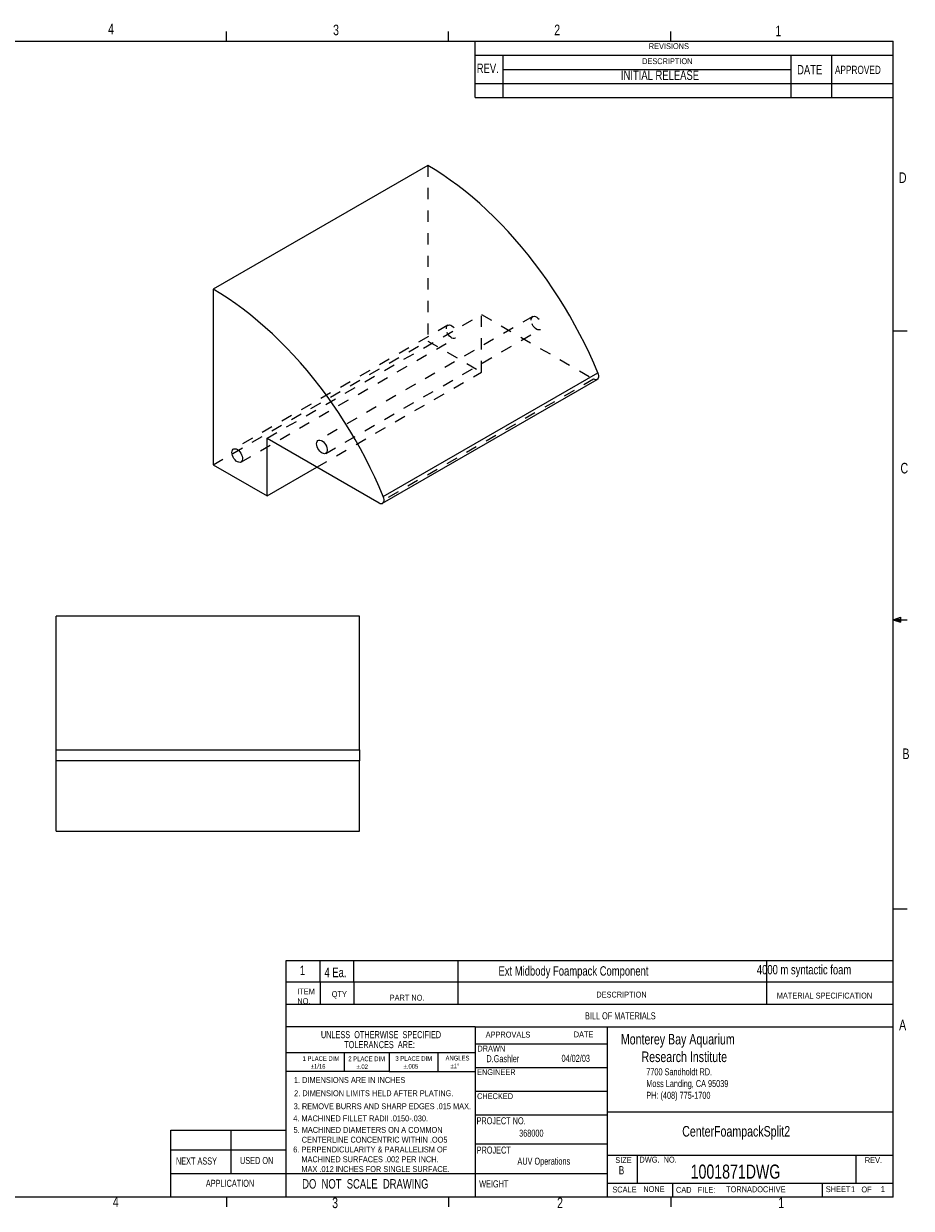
# Model space of a CAD drawing. Extents: x 0.5 to 16.5, y 0.3 to 10.8.
# Tile 2 of 2: x 8.7 to 16.5, y 0.3 to 10.8. Entities that reach past the tile are written whole.
import ezdxf

# ---------------------------------------------------------------- set-up
doc = ezdxf.new("R2010")
doc.units = 0
doc.linetypes.add('HIDDEN', pattern=[0.075, 0.05, -0.025])
doc.layers.get('0').update_dxf_attribs({"linetype": 'CONTINUOUS'})
doc.styles.add('SLDTEXTSTYLE0', font='txt', dxfattribs={"width": 0.75})

msp = doc.modelspace()

# ---------------------------------------------------------------- linework, layer by layer
at = {"color": 7, "linetype": 'CONTINUOUS'}
for p, q in [((10.46975, 10.64207), (10.46975, 10.72687)), ((12.4385, 10.64207), (12.4385, 10.72687)), ((14.40725, 10.64207), (14.40725, 10.72687)), ((0.62625, 10.64207), (16.37625, 10.64207)), ((12.67239, 10.14207), (12.67239, 10.64207)), ((16.37625, 0.39207), (16.37625, 10.64207)), ((12.67239, 10.51707), (16.37625, 10.51707)), ((12.9197, 10.51707), (12.9197, 10.14207)), ((15.46928, 10.51707), (15.46928, 10.14207)), ((15.82922, 10.51707), (15.82922, 10.14207)), ((12.9197, 10.39207), (15.46928, 10.39207)), ((12.67239, 10.26707), (16.37625, 10.26707)), ((12.67239, 10.14207), (16.37625, 10.14207)), ((12.25326, 9.54023), (10.35291, 8.44318)), ((10.35291, 8.44318), (10.35291, 6.88668)), ((16.37625, 8.07529), (16.50125, 8.07529)), ((11.86003, 6.60514), (13.76038, 7.70219)), ((11.85385, 6.54549), (13.7542, 7.64254)), ((10.83021, 6.61114), (10.83021, 7.12148)), ((10.83021, 7.12148), (11.8226, 6.54858)), ((10.35291, 6.88668), (10.83021, 6.61114)), ((10.83021, 6.61114), (11.27222, 6.86631)), ((11.64774, 5.54367), (8.96024, 5.54367)), ((8.96024, 4.35818), (8.96024, 5.54367)), ((11.64774, 4.35818), (11.64774, 5.54367)), ((16.37625, 5.51279), (16.44343, 5.5368)), ((16.37625, 5.51279), (16.44343, 5.52183)), ((16.37625, 5.51279), (16.50125, 5.51279)), ((16.37625, 5.51279), (16.44343, 5.49021)), ((16.37625, 5.51279), (16.44343, 5.50248)), ((16.44343, 5.5368), (16.44343, 5.49021)), ((8.96024, 4.35818), (11.64774, 4.35818)), ((8.96024, 4.26245), (8.96024, 4.35818)), ((11.64774, 4.35818), (11.64774, 4.26245)), ((11.64774, 4.26245), (8.96024, 4.26245)), ((8.96024, 3.63745), (8.96024, 4.26245)), ((11.64774, 3.63745), (11.64774, 4.26245)), ((8.96024, 3.63745), (11.64774, 3.63745)), ((16.37625, 2.95029), (16.50125, 2.95029)), ((11, 2.3), (11, 2.4907)), ((11, 2.4907), (16.37625, 2.4907)), ((11.3, 2.3), (11.3, 2.4907)), ((11.6, 2.3), (11.6, 2.4907)), ((12.52374, 2.1), (12.52374, 2.4907)), ((15.25856, 2.1), (15.25856, 2.4907)), ((16.37625, 2.3), (11, 2.3)), ((11, 0.39207), (11, 2.3)), ((11.3, 2.3), (11.3, 2.1)), ((11.6, 2.3), (11.6, 2.1)), ((16.37625, 2.1), (11, 2.1)), ((12.67239, 1.90398), (11, 1.90398)), ((12.67239, 1.90398), (16.37625, 1.90398)), ((12.67239, 1.90398), (12.67239, 0.39207)), ((13.84349, 1.90398), (13.84349, 0.39207)), ((12.67239, 1.75398), (13.84349, 1.75398)), ((11, 1.67712), (12.67239, 1.67712)), ((11.51392, 1.67712), (11.51392, 1.50658)), ((11.91122, 1.67712), (11.91122, 1.50658)), ((12.34207, 1.67712), (12.34207, 1.50658)), ((11.91122, 1.50658), (11, 1.50658)), ((11.91122, 1.50658), (12.67239, 1.50658)), ((12.67239, 1.54398), (13.84349, 1.54398)), ((12.67239, 1.33398), (13.84349, 1.33398)), ((12.67239, 1.12398), (13.84349, 1.12398)), ((13.84349, 1.15095), (16.37625, 1.15095)), ((9.97625, 0.39207), (9.97625, 0.9869)), ((9.97625, 0.9869), (11, 0.9869)), ((10.50883, 0.9869), (10.50883, 0.60398)), ((13.84349, 0.86398), (12.67239, 0.86398)), ((9.97625, 0.81367), (11, 0.81367)), ((13.84349, 0.76707), (16.37625, 0.76707)), ((14.10989, 0.76707), (14.10989, 0.51707)), ((16.04739, 0.76707), (16.04739, 0.51707)), ((9.97625, 0.60398), (13.84349, 0.60398)), ((13.84349, 0.51707), (16.37625, 0.51707)), ((14.42239, 0.51707), (14.42239, 0.39207)), ((15.74739, 0.51707), (15.74739, 0.39207)), ((16.37625, 0.39207), (0.62625, 0.39207)), ((10.46975, 0.39207), (10.46975, 0.30727)), ((12.4385, 0.39207), (12.4385, 0.30727)), ((14.40725, 0.39207), (14.40725, 0.30727))]:
    msp.add_line(p, q, dxfattribs=at)
at = {"color": 9, "linetype": 'HIDDEN'}
for p, q in [((12.25326, 9.54023), (12.25326, 7.98372)), ((10.83021, 7.12148), (12.73056, 8.21852)), ((13.1835, 8.19952), (11.28315, 7.10248)), ((12.73056, 8.21852), (13.72295, 7.64563)), ((12.73056, 7.70819), (12.73056, 8.21852)), ((12.43221, 8.12288), (10.53186, 7.02583)), ((10.35291, 6.88668), (12.25326, 7.98372)), ((10.59823, 6.91087), (12.49858, 8.00791)), ((11.34954, 6.98747), (13.24989, 8.08451)), ((12.25326, 7.98372), (12.73056, 7.70819)), ((11.27222, 6.86631), (12.73056, 7.70819)), ((13.72295, 7.64563), (11.8226, 6.54858))]:
    msp.add_line(p, q, dxfattribs=at)
at = {"color": 7, "linetype": 'CONTINUOUS', "flags": 128}
for points in [[(13.76038, 7.70219), (13.72391, 7.78765), (13.68538, 7.87268), (13.64486, 7.95716), (13.6024, 8.04098), (13.55805, 8.12402), (13.51189, 8.20617), (13.46396, 8.28731), (13.41435, 8.36733), (13.36311, 8.44611), (13.31033, 8.52355), (13.25606, 8.59955), (13.2004, 8.67399), (13.14341, 8.74677), (13.08517, 8.8178), (13.02576, 8.88696), (12.96528, 8.95418), (12.90379, 9.01935), (12.84139, 9.08239), (12.77817, 9.1432), (12.7142, 9.2017), (12.64958, 9.25782), (12.5844, 9.31146), (12.51875, 9.36257), (12.45272, 9.41107), (12.3864, 9.45688), (12.31988, 9.49996), (12.25326, 9.54023)], [(11.86003, 6.60514), (11.82356, 6.6906), (11.78503, 6.77563), (11.74451, 6.86011), (11.70205, 6.94394), (11.6577, 7.02698), (11.61154, 7.10912), (11.56361, 7.19026), (11.514, 7.27028), (11.46276, 7.34906), (11.40998, 7.4265), (11.35571, 7.5025), (11.30005, 7.57694), (11.24306, 7.64972), (11.18482, 7.72075), (11.12542, 7.78992), (11.06493, 7.85713), (11.00344, 7.9223), (10.94104, 7.98534), (10.87782, 8.04615), (10.81385, 8.10465), (10.74923, 8.16077), (10.68405, 8.21441), (10.6184, 8.26552), (10.55237, 8.31402), (10.48605, 8.35983), (10.41953, 8.40291), (10.35291, 8.44318)], [(13.76038, 7.70219), (13.76485, 7.68871), (13.76698, 7.67568), (13.76665, 7.66382), (13.76388, 7.65379), (13.75883, 7.64615), (13.7542, 7.64254)], [(11.26939, 7.07208), (11.27066, 7.08385), (11.27439, 7.09353), (11.28038, 7.10059), (11.28831, 7.10465), (11.29775, 7.10549), (11.30819, 7.10307), (11.31908, 7.09752), (11.32981, 7.08914), (11.33982, 7.07837), (11.34857, 7.06581), (11.35557, 7.05212), (11.36047, 7.03804), (11.36298, 7.02434), (11.36298, 7.01175), (11.36047, 7.00096), (11.35557, 6.99253), (11.34857, 6.98693), (11.33982, 6.98446), (11.32981, 6.98526), (11.31908, 6.98927), (11.30819, 6.99628), (11.29775, 7.00592), (11.28831, 7.01767), (11.28038, 7.03088), (11.27439, 7.04486), (11.27066, 7.05884), (11.26939, 7.07208)], [(10.51811, 6.99544), (10.51938, 7.00721), (10.5231, 7.01689), (10.52909, 7.02394), (10.53702, 7.028), (10.54646, 7.02885), (10.5569, 7.02643), (10.56777, 7.02088), (10.57851, 7.0125), (10.58851, 7.00174), (10.59725, 6.98918), (10.60426, 6.97549), (10.60915, 6.96143), (10.61166, 6.94773), (10.61166, 6.93515), (10.60915, 6.92435), (10.60426, 6.91593), (10.59725, 6.91033), (10.58851, 6.90787), (10.57851, 6.90866), (10.56777, 6.91267), (10.5569, 6.91968), (10.54646, 6.92932), (10.53702, 6.94106), (10.52909, 6.95427), (10.5231, 6.96824), (10.51938, 6.98221), (10.51811, 6.99544)], [(11.8226, 6.54858), (11.83297, 6.54402), (11.84276, 6.54256), (11.85142, 6.54429), (11.85848, 6.5491), (11.86353, 6.55674), (11.8663, 6.56677), (11.86663, 6.57863), (11.8645, 6.59166), (11.86003, 6.60514)]]:
    msp.add_lwpolyline(points, dxfattribs=at)
at = {"color": 9, "linetype": 'HIDDEN', "flags": 128}
for points in [[(13.16974, 8.16912), (13.17101, 8.1809), (13.17474, 8.19057), (13.18073, 8.19763), (13.18866, 8.20169), (13.1981, 8.20254), (13.20854, 8.20012), (13.21943, 8.19457), (13.23016, 8.18619), (13.24017, 8.17542), (13.24892, 8.16286), (13.25592, 8.14917), (13.26082, 8.13509), (13.26333, 8.12139), (13.26333, 8.1088), (13.26082, 8.09801), (13.25592, 8.08958), (13.24892, 8.08398), (13.24017, 8.08151), (13.23016, 8.0823), (13.21943, 8.08632), (13.20854, 8.09333), (13.1981, 8.10297), (13.18866, 8.11472), (13.18073, 8.12793), (13.17474, 8.14191), (13.17101, 8.15589), (13.16974, 8.16912)], [(12.41846, 8.09249), (12.41973, 8.10426), (12.42345, 8.11393), (12.42944, 8.12099), (12.43737, 8.12505), (12.44681, 8.12589), (12.45724, 8.12348), (12.46812, 8.11793), (12.47886, 8.10955), (12.48886, 8.09879), (12.4976, 8.08623), (12.50461, 8.07254), (12.5095, 8.05847), (12.51201, 8.04478), (12.51201, 8.03219), (12.5095, 8.0214), (12.50461, 8.01298), (12.4976, 8.00738), (12.48886, 8.00491), (12.47886, 8.00571), (12.46812, 8.00972), (12.45724, 8.01673), (12.44681, 8.02636), (12.43737, 8.0381), (12.42944, 8.05132), (12.42345, 8.06529), (12.41973, 8.07926), (12.41846, 8.09249)], [(13.7542, 7.64254), (13.75177, 7.64134), (13.74311, 7.63961), (13.73332, 7.64107), (13.72295, 7.64563)]]:
    msp.add_lwpolyline(points, dxfattribs=at)

# ---------------------------------------------------------------- texts
at = {"color": 7, "attachment_point": 1, "style": 'SLDTEXTSTYLE0'}
for s, insert, char_height in [('4', (9.42169, 10.79683), 0.09375), ('3', (11.41485, 10.78835), 0.09375), ('2', (13.37409, 10.78835), 0.09375), ('1', (15.33333, 10.77987), 0.09375), ('REVISIONS', (14.21196, 10.62381), 0.052083), ('REV.', (12.68775, 10.44286), 0.083333), ('DESCRIPTION', (14.15276, 10.49037), 0.0520833), ('DATE', (15.52595, 10.43082), 0.083333), ('APPROVED', (15.86124, 10.42404), 0.072917), ('INITIAL RELEASE', (13.96494, 10.38176), 0.0833333), ('D', (16.42762, 9.47836), 0.09375), ('C', (16.4418, 6.90343), 0.09375), ('B', (16.45931, 4.37145), 0.09375), ('1', (11.12034, 2.44579), 0.08333), ('4 Ea.', (11.33855, 2.42699), 0.083333), ('Ext Midbody Foampack Component', (12.88042, 2.44085), 0.0833333), ('4000 m syntactic foam', (15.16948, 2.452), 0.0833333), ('ITEM', (11.09742, 2.24314), 0.052083), ('QTY', (11.40298, 2.21972), 0.052083), ('DESCRIPTION', (13.74691, 2.21537), 0.0520833), ('MATERIAL SPECIFICATION', (15.34586, 2.2064), 0.0520833), ('NO.', (11.09857, 2.15733), 0.052083), ('PART NO.', (11.91641, 2.18782), 0.052083), ('BILL OF MATERIALS', (13.64693, 2.03224), 0.0625), ('A', (16.42952, 1.96707), 0.09375), ('UNLESS  OTHERWISE  SPECIFIED', (11.30724, 1.86536), 0.0625), ('APPROVALS', (12.7669, 1.86062), 0.052083), ('DATE', (13.54707, 1.86221), 0.052083), ('Monterey Bay Aquarium\\P       Research Institute', (13.96455, 1.84104), 0.09375), ('TOLERANCES  ARE:', (11.51351, 1.77687), 0.0625), ('DRAWN', (12.69346, 1.73658), 0.052083), ('1 PLACE DIM\\P     %%p1/16', (11.14446, 1.64279), 0.0416667), ('2 PLACE DIM\\P     %%p.02', (11.54987, 1.64063), 0.0416667), ('3 PLACE DIM\\P     %%p.005', (11.96716, 1.64358), 0.0416667), ('ANGLES\\P   %%p1%%d', (12.41125, 1.64681), 0.041667), ('D.Gashler', (12.7731, 1.65235), 0.0625), ('04/02/03', (13.43869, 1.65534), 0.0625), ('ENGINEER', (12.69062, 1.52799), 0.052083), ('7700 Sandholdt RD.\\PMoss Landing, CA 95039\\PPH: (408) 775-1700', (14.18986, 1.53598), 0.0625), ('1. DIMENSIONS ARE IN INCHES', (11.06838, 1.45816), 0.0520833), ('2. DIMENSION LIMITS HELD AFTER PLATING.', (11.06955, 1.34081), 0.0520833), ('CHECKED', (12.69049, 1.31478), 0.052083), ('3. REMOVE BURRS AND SHARP EDGES .015 MAX.', (11.06599, 1.22556), 0.0520833), ('4. MACHINED FILLET RADII .0150-.030.', (11.0624, 1.11761), 0.0520833), ('PROJECT NO.', (12.68599, 1.10194), 0.0625), ('5. MACHINED DIAMETERS ON A COMMON\\P    CENTERLINE CONCENTRIC WITHIN .OO5', (11.06443, 1.01575), 0.0520833), ('368000', (13.0632, 0.99182), 0.0625), ('CenterFoampackSplit2', (14.50811, 1.02399), 0.09375), ('6. PERPENDICULARITY & PARALLELISM OF\\P    MACHINED SURFACES .002 PER INCH.\\P    MAX .012 INCHES FOR SINGLE SURFACE.', (11.06161, 0.84199), 0.0520833), ('PROJECT', (12.68725, 0.84214), 0.0625), ('NEXT ASSY', (10.02281, 0.7452), 0.0625), ('USED ON', (10.59039, 0.7497), 0.0625), ('AUV Operations', (13.04798, 0.74377), 0.0625), ('SIZE', (13.91481, 0.74828), 0.052083), ('DWG.  NO.', (14.1292, 0.75211), 0.052083), ('REV.', (16.12624, 0.74828), 0.052083), ('B', (13.94577, 0.66855), 0.07292), ('1001871DWG', (14.58302, 0.68233), 0.125), ('APPLICATION', (10.2879, 0.54746), 0.0625), ('DO  NOT  SCALE  DRAWING', (11.14108, 0.5532), 0.0833333), ('WEIGHT', (12.70915, 0.54221), 0.0625), ('SCALE ', (13.88922, 0.48714), 0.052083), ('NONE', (14.16338, 0.49068), 0.052083), ('CAD   FILE:   ', (14.4529, 0.48429), 0.0520833), ('TORNADO\\ARCHIVE', (14.8973, 0.48916), 0.0520833), ('SHEET', (15.78019, 0.49012), 0.052083), ('1', (16.00418, 0.48986), 0.05208), ('OF', (16.09572, 0.48765), 0.052083), ('1', (16.26731, 0.49094), 0.05208), ('4', (9.4641, 0.39845), 0.09375), ('3', (11.40637, 0.38997), 0.09375), ('2', (13.39954, 0.38997), 0.09375), ('1', (15.35878, 0.38997), 0.09375)]:
    msp.add_mtext(s, dxfattribs=dict(at, insert=insert, char_height=char_height))

doc.saveas('drawing.dxf')
